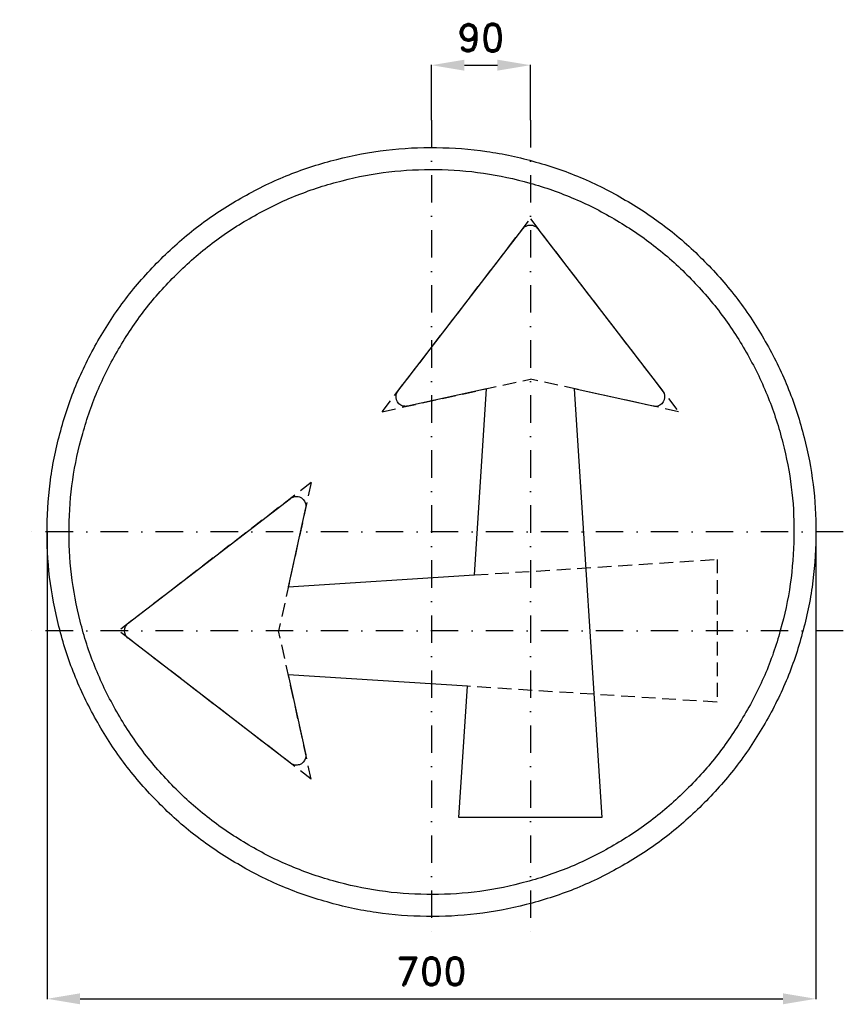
# Model space of a CAD drawing. Header units: millimetres. Extents: x -375 to 375, y -430 to 466.
import ezdxf

# ---------------------------------------------------------------- set-up
doc = ezdxf.new("R2010")
doc.units = ezdxf.units.MM
doc.header["$LTSCALE"] = 5
doc.linetypes.add('ČERCHOVANÁX2', pattern=[2, 1, -0.5, 0, -0.5])
doc.linetypes.add('ČÁRKOVANÁX2', pattern=[1.5, 1, -0.5])
doc.layers.add('Kóty', color=2, linetype='Continuous')
doc.layers.add('Značka', color=7, linetype='Continuous')
doc.styles.get("Standard").update_dxf_attribs({"font": 'romand.shx', "height": 25})
doc.dimstyles.get("Standard").update_dxf_attribs({"dimtxt": 25, "dimasz": 30, "dimexe": 0.18, "dimexo": 0.0625, "dimgap": 12.5, "dimtad": 1, "dimdec": 0, "dimzin": 0, "dimdsep": 46, "dimtxsty": 'Standard', "dimcen": 0.09, "dimadec": 0, "dimazin": 0, "dimtfac": 1, "dimtdec": 0, "dimtofl": 0, "dimtmove": 0, "dimatfit": 3, "dimfxl": 1, "dimtolj": 1, "dimtzin": 0, "dimarcsym": 0})

# ---------------------------------------------------------------- blocks, each defined once
blk = doc.blocks.new('*D2')
at = {"layer": 'Defpoints', "color": 0, "transparency": 16777216}
for p in [(90, 425.03), (0, 375), (90, 375)]:
    blk.add_point(p, dxfattribs=at)
at = {"layer": 'Kóty', "color": 0, "lineweight": -2, "transparency": 16777216}
for p, q in [((0, 375.06), (0, 425.21)), ((30, 425.03), (60, 425.03)), ((90, 375.06), (90, 425.21))]:
    blk.add_line(p, q, dxfattribs=at)
at = {"layer": 'Kóty', "color": 0, "transparency": 16777216}
for points in [[(30, 430.03), (30, 420.03), (0, 425.03)], [(60, 430.03), (60, 420.03), (90, 425.03)]]:
    blk.add_solid(points, dxfattribs=at)
at = {"layer": 'Kóty', "color": 0, "transparency": 16777216, "insert": (45, 450.03), "char_height": 25, "attachment_point": 5}
blk.add_mtext('\\A1;90', dxfattribs=at)
blk = doc.blocks.new('*D3')
at = {"layer": 'Defpoints', "color": 0, "transparency": 16777216}
for p in [(-350.03, 0), (350, -1.15), (350, -425.03)]:
    blk.add_point(p, dxfattribs=at)
at = {"layer": 'Kóty', "color": 0, "lineweight": -2, "transparency": 16777216}
for p, q in [((-350.03, -0.06), (-350.03, -425.21)), ((350, -1.21), (350, -425.21)), ((-320.03, -425.03), (320, -425.03))]:
    blk.add_line(p, q, dxfattribs=at)
at = {"layer": 'Kóty', "color": 0, "transparency": 16777216}
for points in [[(-320.03, -420.03), (-320.03, -430.03), (-350.03, -425.03)], [(320, -420.03), (320, -430.03), (350, -425.03)]]:
    blk.add_solid(points, dxfattribs=at)
at = {"layer": 'Kóty', "color": 0, "transparency": 16777216, "insert": (-0.02, -400.03), "char_height": 25, "attachment_point": 5}
blk.add_mtext('\\A1;700', dxfattribs=at)

msp = doc.modelspace()

# ---------------------------------------------------------------- linework, layer by layer
at = {"layer": 'Kóty'}
for points in [[(-50, -425.03), (0, -425.03)], [(0, -425.03), (25, -425.03)]]:
    msp.add_lwpolyline(points, dxfattribs=at)
at = {"layer": 'Značka', "color": 6, "linetype": 'ČERCHOVANÁX2', "lineweight": 25, "ltscale": 5}
for p, q in [((0, 375), (0, -375)), ((90, 375), (90, -375)), ((375, 0), (-375, 0)), ((375, -90), (-375, -90))]:
    msp.add_line(p, q, dxfattribs=at)
at = {"layer": 'Značka', "color": 6, "linetype": 'ČÁRKOVANÁX2', "ltscale": 2.5}
for p, q in [((-45.01, 109.5), (90, 285)), ((90, 285), (225.01, 109.5)), ((-45.01, 109.5), (90, 139.2)), ((225.01, 109.5), (90, 139.2)), ((-109.51, 45.02), (-285, -89.97)), ((-109.51, 45.02), (-139.2, -89.97)), ((-109.51, -224.97), (-285, -89.97)), ((-109.51, -224.97), (-139.2, -89.97))]:
    msp.add_line(p, q, dxfattribs=at)
at = {"layer": 'Značka', "color": 5}
for points in [[(350, 0), (349.99, -2.29), (349.97, -4.58, -0.032166), (346.49, -50.21, -0.035722), (336.86, -95, -0.036663), (321.83, -138.26, -0.034754), (300.79, -178.95, -0.034038), (274.96, -216.77, -0.034452), (244.23, -250.71, -0.03456), (209.51, -280.56, -0.034427), (171.02, -305.37, -0.034389), (129.75, -325.22, -0.034419), (86.15, -339.23, -0.034423), (41.16, -347.72, -0.034417), (-4.58, -349.97, -0.034416), (-50.24, -346.53, -0.034416), (-95, -336.86, -0.034418), (-138.22, -321.72, -0.034417), (-178.95, -300.79, -0.034417), (-216.78, -274.98, -0.034415), (-250.71, -244.23, -0.034418), (-280.56, -209.5, -0.034417), (-305.37, -171.02, -0.034415), (-325.22, -129.75, -0.034415), (-339.23, -86.15, -0.034417), (-347.72, -41.16, -0.034417), (-349.97, 4.58, -0.034417), (-346.53, 50.24, -0.034418), (-336.86, 95, -0.034415), (-321.72, 138.22, -0.034416), (-300.79, 178.95, -0.034417), (-274.98, 216.78, -0.034416), (-244.23, 250.71, -0.034418), (-209.5, 280.56, -0.034417), (-171.02, 305.37, -0.034414), (-129.75, 325.22, -0.034415), (-86.15, 339.23, -0.034416), (-41.16, 347.72, -0.034416), (4.58, 349.97, -0.034417), (50.24, 346.53, -0.034418), (95, 336.86, -0.034416), (138.22, 321.71, -0.034417), (178.95, 300.79, -0.034415), (216.77, 274.98, -0.034404), (250.71, 244.23, -0.034414), (280.57, 209.5, -0.034485), (305.37, 171.02, -0.034415), (325.2, 129.76, -0.034074), (339.23, 86.15, -0.032793), (347.51, 43.38, -0.034265), (350, 0)], [(330, 0), (329.99, -2.16), (329.97, -4.32, -0.03217), (326.69, -47.34, -0.035725), (317.61, -89.57, -0.036668), (303.44, -130.36, -0.034756), (283.6, -168.73, -0.034039), (259.25, -204.39, -0.034453), (230.27, -236.38, -0.034559), (197.54, -264.53, -0.034425), (161.24, -287.92, -0.034388), (122.33, -306.64, -0.034417), (81.23, -319.85, -0.034424), (38.8, -327.85, -0.034417), (-4.32, -329.97, -0.034416), (-47.37, -326.73, -0.034417), (-89.58, -317.61, -0.034417), (-130.32, -303.33, -0.034417), (-168.73, -283.6, -0.034418), (-204.39, -259.27, -0.034417), (-236.38, -230.27, -0.034417), (-264.53, -197.53, -0.034415), (-287.92, -161.25, -0.034416), (-306.64, -122.34, -0.034417), (-319.85, -81.23, -0.034416), (-327.85, -38.8, -0.034415), (-329.97, 4.32, -0.034416), (-326.73, 47.37, -0.034416), (-317.61, 89.57, -0.034418), (-303.33, 130.32, -0.034415), (-283.6, 168.73, -0.034416), (-259.27, 204.39, -0.034418), (-230.27, 236.38, -0.034418), (-197.53, 264.53, -0.034415), (-161.24, 287.92, -0.034418), (-122.34, 306.64, -0.034418), (-81.23, 319.85, -0.034418), (-38.8, 327.85, -0.034416), (4.32, 329.97, -0.034417), (47.37, 326.73, -0.034416), (89.58, 317.61, -0.034415), (130.32, 303.33, -0.034417), (168.73, 283.6, -0.034417), (204.39, 259.27, -0.034408), (236.38, 230.27, -0.034414), (264.53, 197.53, -0.034486), (287.92, 161.25, -0.034419), (306.62, 122.35, -0.034073), (319.85, 81.23, -0.032789), (327.65, 40.9, -0.034268), (330, 0)], [(32.66, -140.41), (-130.4, -129.97), (-114.6, -201.8), (-114.52, -202.22), (-114.46, -202.64), (-114.41, -204.32), (-114.71, -205.98), (-115.51, -207.93), (-116.78, -209.62), (-118.4, -210.97), (-120.31, -211.86, -0.064271), (-122.37, -212.28, -0.063131), (-124.47, -212.18), (-126.11, -211.75), (-127.61, -210.99), (-127.96, -210.75), (-128.3, -210.51), (-276.1, -96.82), (-276.4, -96.57), (-276.7, -96.31), (-277.76, -95.14), (-278.58, -93.79), (-279.26, -91.94), (-279.47, -89.97), (-279.25, -88.01), (-278.58, -86.16), (-277.77, -84.8), (-276.7, -83.63), (-276.4, -83.38), (-276.1, -83.12), (-128.3, 30.56), (-127.96, 30.81), (-127.61, 31.04), (-126.11, 31.8), (-124.47, 32.23, -0.064971), (-122.37, 32.34, -0.064881), (-120.31, 31.91), (-118.4, 31.02), (-116.78, 29.67), (-115.51, 27.99), (-114.71, 26.04), (-114.4, 24.37), (-114.46, 22.69), (-114.52, 22.27), (-114.6, 21.86), (-130.4, -49.97), (39.14, -39.12), (50, 130.4), (-21.83, 114.6), (-22.25, 114.52), (-22.66, 114.46, -0.052051), (-24.35, 114.41, -0.052163), (-26.01, 114.71), (-27.96, 115.51), (-29.64, 116.78), (-30.99, 118.4), (-31.89, 120.31), (-32.31, 122.37), (-32.21, 124.47), (-31.78, 126.11), (-31.02, 127.61), (-30.78, 127.96), (-30.54, 128.3), (83.15, 276.1), (83.4, 276.4), (83.66, 276.7), (84.83, 277.76), (86.18, 278.58), (88.04, 279.26, -0.061037), (90, 279.47, -0.060643), (91.96, 279.25), (93.82, 278.58), (95.18, 277.77), (96.34, 276.7), (96.6, 276.4), (96.85, 276.1), (210.54, 128.3), (210.78, 127.96), (211.02, 127.61), (211.77, 126.11), (212.21, 124.47), (212.32, 122.37), (211.88, 120.31), (210.99, 118.39), (209.64, 116.78), (207.96, 115.51), (206.01, 114.71), (204.34, 114.4, -0.056968), (202.66, 114.46), (202.25, 114.52), (201.83, 114.6), (130, 130.4), (155, -260), (25, -260), (32.66, -140.41)]]:
    msp.add_lwpolyline(points, format="xyb", dxfattribs=at)
at = {"layer": 'Značka', "color": 6, "linetype": 'ČÁRKOVANÁX2', "ltscale": 2.5}
for points in [[(260, -24.97), (260, -154.97), (32.66, -140.41)], [(39.14, -39.12), (260, -24.97)]]:
    msp.add_lwpolyline(points, dxfattribs=at)

# ---------------------------------------------------------------- dimensions: what is measured, and where the dimension line sits
at = {"layer": 'Kóty'}
for base, p1, p2, picture, middle in [((90, 425.03), (0, 375), (90, 375), '*D2', (45, 450.03)), ((350, -425.03), (-350.03, 0), (350, -1.15), '*D3', (-0.02, -400.03))]:
    dim = msp.add_linear_dim(base=base, p1=p1, p2=p2, dimstyle='Standard', dxfattribs=at)
    dim.commit()
    dim.dimension.update_dxf_attribs({"geometry": picture, "text_midpoint": middle})

doc.saveas('drawing.dxf')
